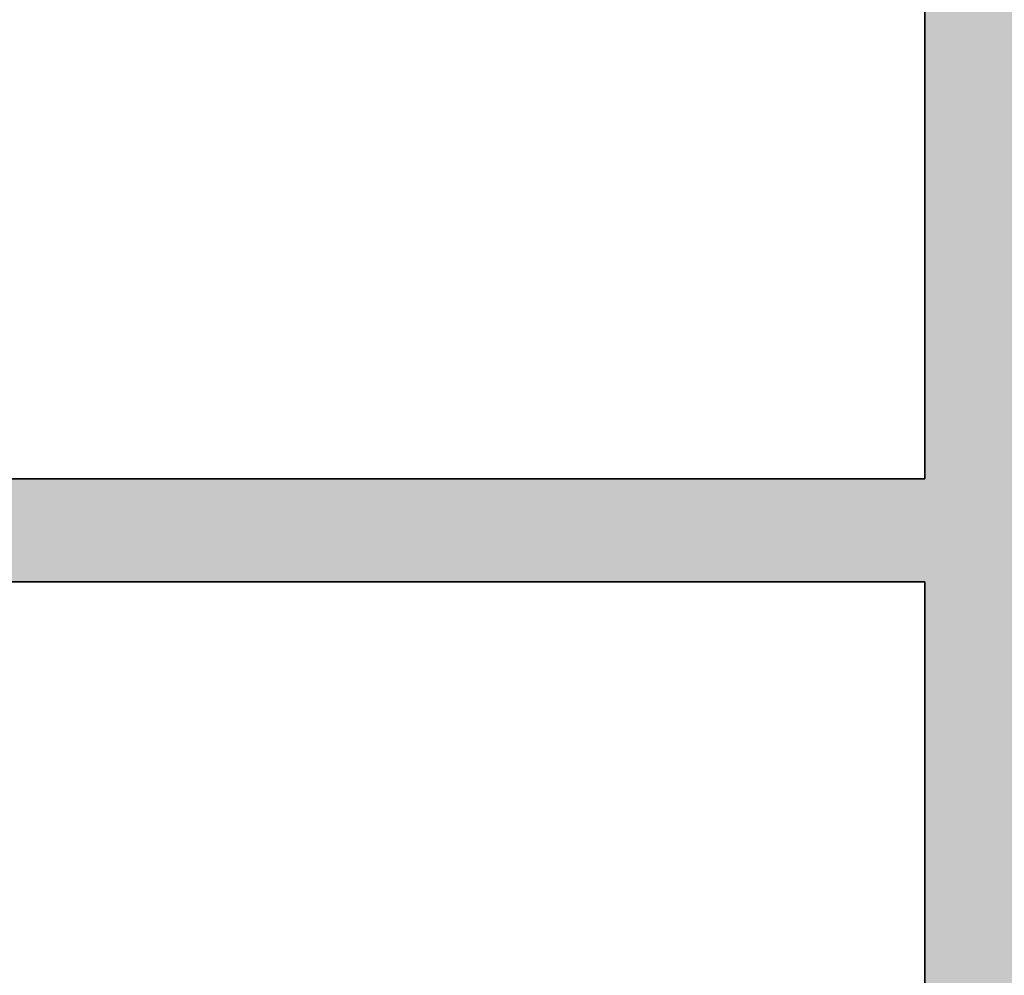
# Model space of a CAD drawing. Header units: millimetres. Extents: x 82175 to 237000, y 24756 to 471700.
# Tile 157 of 256: x 93364 to 95274, y 378953 to 380806. Entities that reach past the tile are written whole.
import ezdxf

# ---------------------------------------------------------------- set-up
doc = ezdxf.new("R2010")
doc.units = ezdxf.units.MM
for name, color, linetype in [('- strefy pomieszczeń', 8, 'Continuous'), ('Konstrukcja - Ściany działowe', 8, 'Continuous'), ('Konstrukcja - Ściany zewnętrzne', 8, 'Continuous')]:
    doc.layers.add(name, color=color, linetype=linetype)
doc.styles.add('STYL_AUTOMATYCZNY_1', font='arial.ttf')

msp = doc.modelspace()

# ---------------------------------------------------------------- hatches: boundary and pattern name
at = {"layer": 'Konstrukcja - Ściany działowe', "linetype": 'Continuous', "lineweight": 13}
msp.add_hatch(color=8, dxfattribs=at).paths.add_polyline_path([(95120, 379916), (93129.9, 379916), (93129.9, 379716), (95120, 379716)])
at = {"layer": 'Konstrukcja - Ściany zewnętrzne', "linetype": 'Continuous', "lineweight": 13}
msp.add_hatch(color=8, dxfattribs=at).paths.add_polyline_path([(95620, 373701), (95620, 386231), (95120, 386231), (95120, 373701)])

# ---------------------------------------------------------------- linework, layer by layer
at = {"layer": 'Konstrukcja - Ściany działowe', "color": 8, "linetype": 'Continuous', "lineweight": 35, "ltscale": 100, "flags": 128}
for points in [[(95120, 379916), (93129.9, 379916)], [(93129.9, 379716), (95120, 379716)]]:
    msp.add_lwpolyline(points, dxfattribs=at)
at = {"layer": 'Konstrukcja - Ściany zewnętrzne', "color": 8, "linetype": 'Continuous', "lineweight": 35, "ltscale": 100, "flags": 128}
for points in [[(95120, 386231), (95120, 379916)], [(95120, 379716), (95120, 373701)]]:
    msp.add_lwpolyline(points, dxfattribs=at)

# ---------------------------------------------------------------- texts
at = {"layer": '- strefy pomieszczeń', "color": 8, "linetype": 'Continuous', "lineweight": 13, "insert": (93372.8, 381406.7), "char_height": 200, "attachment_point": 1, "style": 'STYL_AUTOMATYCZNY_1'}
msp.add_mtext('\\A1;{\\pql;\\pt0,100;\\fArial|b0|i0|c238|p0;\\W1.000000;15,29\\fArial|b0|i0|c238|p0;\\W1.000000;\\A1{\\H.66x;\\S^  ;}\\fArial|b0|i0|c238|p0;\\W1.000000; m\\fArial|b0|i0|c238|p0;\\W1.000000;\\A1{\\H.66x;\\S2^  ;}}', dxfattribs=at)

doc.saveas('drawing.dxf')
